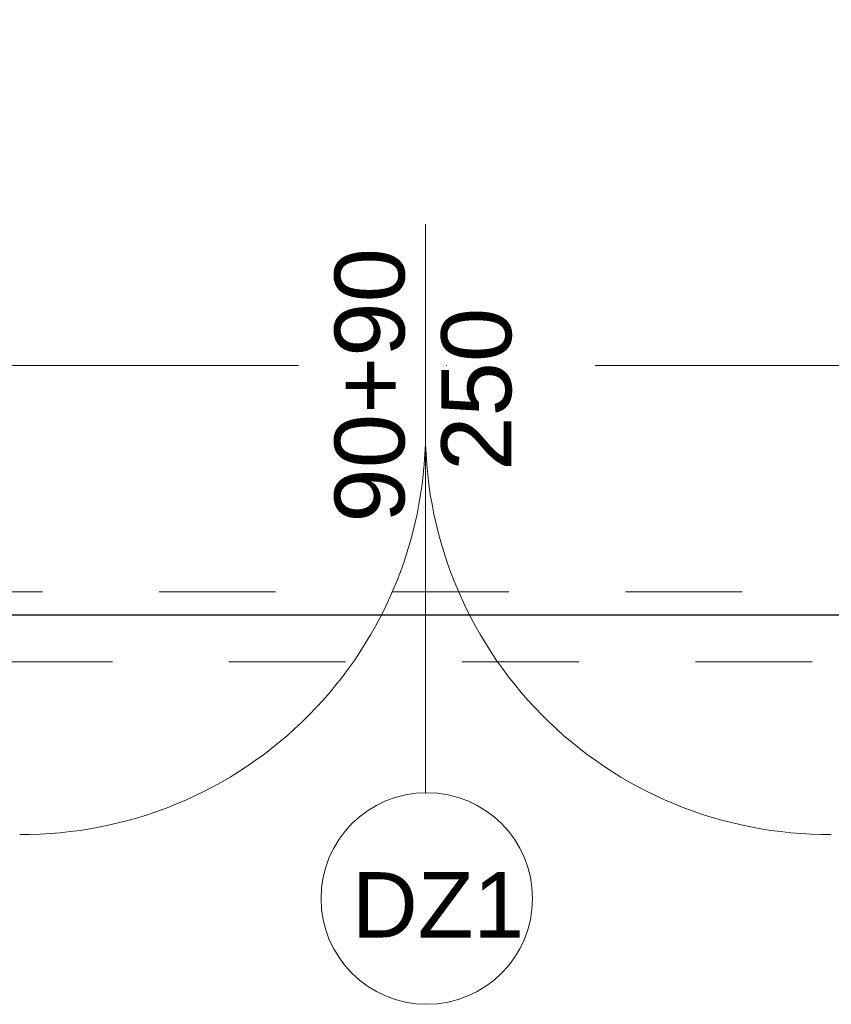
# Model space of a CAD drawing. Header units: metres. Extents: x 10441 to 19716, y -6570 to 1447.
# Tile 46 of 136: x 16473 to 16647, y -4378 to -4167. Entities that reach past the tile are written whole.
import ezdxf
from ezdxf.enums import TextEntityAlignment as Align

# ---------------------------------------------------------------- set-up
doc = ezdxf.new("R2010")
doc.units = ezdxf.units.M
doc.header["$MEASUREMENT"] = 0
doc.linetypes.add('8', pattern=[0.5, 0.25, -0.25])
doc.linetypes.add('DASHDOT', pattern=[25.4, 12.7, -6.35, 0, -6.35])
for name, color, linetype, lineweight in [('#elektryczne', 8, 'Continuous', 20), ('A_DRZWI', 8, 'Continuous', 5), ('A_OSIE', 8, 'Continuous', 13), ('A_OZACZENIE DRZWI', 8, 'Continuous', 13), ('A_OZNACZENIA OKIEN', 8, 'Continuous', 13), ('A_STAL CIENKIE', 8, 'Continuous', 0), ('A_WYMIARY WEWNETRZNE', 8, 'Continuous', 18), ('EB_CCTV', 4, 'Continuous', 5)]:
    doc.layers.add(name, color=color, linetype=linetype, lineweight=lineweight)
doc.styles.add('ARIAL', font='arial.ttf')
doc.styles.add('m1_romans', font='romans.shx', dxfattribs={"width": 0.8})

# ---------------------------------------------------------------- blocks, each defined once
blk = doc.blocks.new('A$C2DA918A7')
at = {"layer": 'A_OZACZENIE DRZWI'}
blk.add_line((-34.51, 0), (34.51, 0), dxfattribs=at)
at = {"layer": 'A_OZACZENIE DRZWI', "ltscale": 0.1, "style": 'm1_romans', "width": 0.8}
blk.add_attdef('SZEROKOSC', text='', height=10, rotation=360, dxfattribs=at).set_placement((0, 0), align=Align.BOTTOM_CENTER)
blk.add_attdef('WYSOKOSC', text='', height=10, rotation=360, dxfattribs=at).set_placement((-0.85, -3.39), align=Align.TOP_CENTER)
blk = doc.blocks.new('podkład')
at = {"layer": 'A_DRZWI', "color": 8, "ltscale": 2}
for centre, start, end in [((12244.96, -1838.9), 268.9011, 0.4637), ((12291.45, -2010.35), 269.5362, 1.0989), ((12464.05, -2010.35), 178.9011, 270.4638)]:
    blk.add_arc(centre, 86.32, start, end, dxfattribs=at)
at = {"layer": 'A_OSIE', "color": 8, "linetype": 'DASHDOT', "ltscale": 5}
blk.add_line((14256.99, -1996.2), (10108.73, -1996.2), dxfattribs=at)
at = {"layer": 'A_STAL CIENKIE', "color": 8, "linetype": '8', "ltscale": 100}
for p, q in [((10470.62, -2044.7), (13910.62, -2044.7)), ((13910.62, -2059.7), (10470.62, -2059.7))]:
    blk.add_line(p, q, dxfattribs=at)
at = {"layer": 'A_WYMIARY WEWNETRZNE', "color": 8, "linetype": 'Continuous'}
blk.add_line((12377.75, -1965.94), (12377.75, -2087.72), dxfattribs=at)
blk.add_circle((12378.02, -2110.39), 22.67, dxfattribs=at)
at = {"layer": 'A_OZACZENIE DRZWI', "color": 8, "ltscale": 0.1}
ref = blk.add_blockref('A$C2DA918A7', (12377.75, -2000.45), dxfattribs=dict(at, rotation=90.00000000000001))
ref.add_attrib('WYSOKOSC', '250', dxfattribs={"ltscale": 0.1, "height": 15, "rotation": 90, "style": 'ARIAL'}).set_placement((12381.14, -2001.3), align=Align.TOP_CENTER)
ref.add_attrib('SZEROKOSC', '90+90', dxfattribs={"ltscale": 0.1, "height": 15, "rotation": 90, "style": 'ARIAL'}).set_placement((12377.75, -2000.45), align=Align.BOTTOM_CENTER)
at = {"layer": 'A_OZACZENIE DRZWI', "color": 8, "ltscale": 0.1, "style": 'm1_romans', "width": 0.8}
for rotation, p in [(98.4861, (12735.07, -773.13)), (360, (12573.8, -1012.7)), (90, (11565.29, -1150.14)), (90, (11872.29, -1150.14)), (90, (12230.03, -1245.64)), (90, (12385.87, -1249.44)), (90, (11565.29, -1370.89)), (90, (11872.29, -1370.89)), (90, (12230.03, -1370.89)), (90, (12389.3, -1370.89)), (90, (11748.79, -1556.15)), (90, (11986.6, -1556.15)), (90, (12389.3, -1556.15)), (360, (12235.05, -1664.2)), (360, (12235.05, -1880.2)), (90, (11745.78, -2001.94))]:
    blk.add_attdef('SZEROKOSC', text='', height=10, rotation=rotation, dxfattribs=at).set_placement(p, align=Align.BOTTOM_CENTER)
for rotation, p in [(98.4861, (12738.56, -773.47)), (360, (12572.95, -1016.09)), (90, (11568.68, -1150.99)), (90, (11875.68, -1150.99)), (90, (12233.42, -1246.49)), (90, (12389.27, -1250.29)), (90, (11568.68, -1371.74)), (90, (11875.68, -1371.74)), (90, (12233.42, -1371.74)), (90, (12392.69, -1371.74)), (90, (11752.19, -1557)), (90, (11990, -1557)), (90, (12392.69, -1557)), (360, (12234.2, -1667.59)), (360, (12234.2, -1883.59)), (90, (11749.18, -2002.79))]:
    blk.add_attdef('WYSOKOSC', text='', height=10, rotation=rotation, dxfattribs=at).set_placement(p, align=Align.TOP_CENTER)
at = {"layer": 'A_OZNACZENIA OKIEN', "color": 8, "linetype": 'Continuous', "lineweight": 18, "style": 'ARIAL'}
blk.add_text('DZ1', height=14, dxfattribs=at).set_placement((12361.98, -2118.75))
at = {"layer": 'A_OZNACZENIA OKIEN', "color": 8, "ltscale": 0.1, "style": 'm1_romans', "width": 0.8}
for rotation, p in [(278.8676, (13403.28, -587.56)), (278.8676, (13013.44, -645.27)), (278.8676, (12475.3, -724.92)), (278.8676, (12253.72, -757.72)), (0, (14011.09, -903.42)), (278.8676, (11051.11, -935.72)), (278.8676, (10670.26, -992.09)), (0, (14011.09, -1578.09)), (90, (10823, -2081.55)), (90, (11208, -2081.55)), (90, (11974, -2081.55)), (90, (13179.19, -2081.55)), (90, (13543.19, -2081.55))]:
    blk.add_attdef('WYSOKOSC', text='', height=10, rotation=rotation, dxfattribs=at).set_placement(p, align=Align.TOP_CENTER)
for rotation, p in [(278.8676, (13373.71, -593.04)), (278.8676, (12983.87, -650.74)), (278.8676, (12445.73, -730.4)), (278.8676, (12224.15, -763.19)), (0, (14017.48, -900.03)), (278.8676, (11021.54, -941.2)), (278.8676, (10640.69, -997.57)), (0, (14017.48, -1574.7)), (90, (10819.6, -2080.7)), (90, (11204.6, -2080.7)), (90, (11970.6, -2080.7)), (90, (13175.8, -2080.7)), (90, (13539.8, -2080.7))]:
    blk.add_attdef('SZEROKOSC', text='', height=10, rotation=rotation, dxfattribs=at).set_placement(p, align=Align.BOTTOM_CENTER)

msp = doc.modelspace()

# ---------------------------------------------------------------- linework, layer by layer
at = {"layer": 'EB_CCTV', "color": 4, "linetype": 'Continuous', "lineweight": 30}
msp.add_lwpolyline([(17074.75, -4294.48), (16024.75, -4294.48)], dxfattribs=at)

# ---------------------------------------------------------------- block references
at = {"layer": '#elektryczne', "color": 8, "linetype": 'Continuous', "lineweight": 18}
msp.add_blockref('podkład', (4182.37, -2244.78), dxfattribs=at)

doc.saveas('drawing.dxf')
